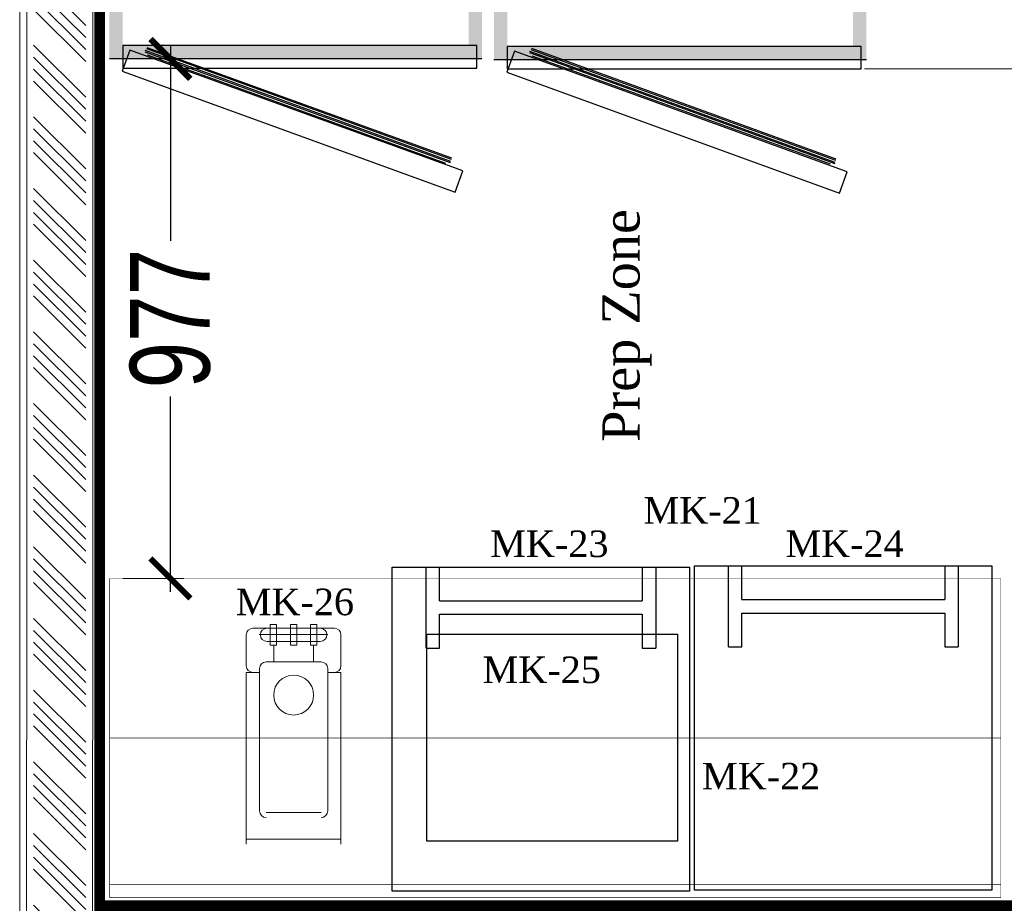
# Model space of a CAD drawing. Header units: millimetres. Extents: x 1277566 to 1493426, y 1039116 to 1145896.
# Tile 23 of 152: x 1308779 to 1310629, y 1135761 to 1137422. Entities that reach past the tile are written whole.
import ezdxf

# ---------------------------------------------------------------- set-up
doc = ezdxf.new("R2010")
doc.units = ezdxf.units.MM
doc.header["$PDMODE"] = 67
doc.linetypes.add('DASHED2', pattern=[0.375, 0.25, -0.125])
for name, color, linetype in [('200', 2, 'Continuous'), ('Equipment Name', 8, 'Continuous'), ('FAINTEQUIP', 253, 'Continuous')]:
    doc.layers.add(name, color=color, linetype=linetype)
for name, color, linetype, lineweight in [('A Equipments', 7, 'Continuous', 5), ('CIVIL WALL HATCH', 7, 'Continuous', 5), ('CKD - Kit Text', 171, 'Continuous', 13), ('CKD Dimensions', 3, 'Continuous', 0), ('CKD Equipments', 252, 'Continuous', 0), ('CKD-Equipement', 252, 'Continuous', 13), ('CKD-Equipements', 252, 'Continuous', 0), ('Comm BCAS Rejected', 1, 'Continuous', 9), ('FRONT COUNTER', 214, 'Continuous', 18), ('PLASTER', 252, 'Continuous', 9), ('tile finish', 32, 'Continuous', 9)]:
    doc.layers.add(name, color=color, linetype=linetype, lineweight=lineweight)
doc.layers.add('Equipment', color=7, linetype='Continuous', lineweight=9, true_color=0xcc6600)
doc.styles.add('CKD_Dimension Text', font='BOOKOS.TTF')
doc.styles.add('ROMANS', font='arial.ttf', dxfattribs={"width": 0.75})
doc.styles.add('style12', font='BOOKOSI.TTF')
doc.styles.add('text', font='GOTHICBI.TTF')
doc.dimstyles.new('1.300', dxfattribs={"dimtxt": 150, "dimasz": 75, "dimexe": 25, "dimexo": 25, "dimgap": 15, "dimtad": 0, "dimdec": 0, "dimdsep": 46, "dimtxsty": 'ROMANS', "dimblk": 'ARCHTICK', "dimcen": 0.09, "dimdle": 25, "dimclrd": 256, "dimclre": 256, "dimclrt": 256, "dimadec": 1, "dimazin": 2, "dimtfac": 1, "dimtdec": 0, "dimtmove": 2, "dimatfit": 3, "dimldrblk": 'OPEN90', "dimfxl": 100, "dimtolj": 1, "dimtzin": 0, "dimlwe": -1, "dimarcsym": 0})
doc.dimstyles.new('CKD 6', dxfattribs={"dimtxt": 90, "dimasz": 75, "dimexe": 0, "dimexo": 6, "dimgap": 7.5, "dimtad": 0, "dimdec": 0, "dimzin": 1, "dimdsep": 46, "dimtxsty": 'text', "dimblk": 'ARCHTICK', "dimcen": 54, "dimdle": 0.0015, "dimclrd": 256, "dimclre": 256, "dimclrt": 256, "dimazin": 0, "dimtfac": 1, "dimtdec": 0, "dimtix": 1, "dimtmove": 0, "dimatfit": 3, "dimfxl": 1, "dimlwd": -1, "dimlwe": -1, "dimarcsym": 0})

# ---------------------------------------------------------------- blocks, each defined once
blk = doc.blocks.new('G$C1CE0169D')
at = {"layer": '200', "color": 6}
for p, q in [((609.6, 558.8), (0, 558.8)), ((0, 558.8), (0, 0)), ((609.6, 0), (609.6, 558.8)), ((609.6, 495.3), (457.2, 495.3)), ((457.2, 469.9), (457.2, 495.3)), ((520.7, 469.9), (457.2, 469.9)), ((520.7, 88.9), (520.7, 469.9)), ((546.1, 88.9), (546.1, 469.9)), ((609.6, 469.9), (546.1, 469.9)), ((457.2, 88.9), (520.7, 88.9)), ((457.2, 63.5), (457.2, 88.9)), ((546.1, 88.9), (609.6, 88.9)), ((457.2, 63.5), (609.6, 63.5)), ((0, 0), (609.6, 0))]:
    blk.add_line(p, q, dxfattribs=at)
blk = doc.blocks.new('_ARCHTICK')
at = {"color": 0, "linetype": 'ByBlock', "const_width": 0.15}
blk.add_lwpolyline([(-0.5, -0.5), (0.5, 0.5)], dxfattribs=at)
blk = doc.blocks.new('*D103')
at = {"layer": 'CKD Dimensions', "transparency": 16777216}
for p, q in [((1310366.7, 1137329.4), (1310961.5, 1137329.4)), ((1310892.5, 1136372.7), (1310961.5, 1136372.7))]:
    blk.add_line(p, q, dxfattribs=at)
at = {"layer": 'CKD Dimensions', "color": 30, "transparency": 16777216}
for p, q in [((1310961.5, 1137329.4), (1310961.5, 1137051.5)), ((1310961.5, 1136372.7), (1310961.5, 1136650.6))]:
    blk.add_line(p, q, dxfattribs=at)
at = {"layer": 'Defpoints', "color": 0, "transparency": 16777216}
for p in [(1310360.7, 1137329.4, 0), (1310886.5, 1136372.7), (1310961.5, 1136372.7)]:
    blk.add_point(p, dxfattribs=at)
at = {"layer": 'CKD Dimensions', "color": 30, "transparency": 16777216, "xscale": 75, "yscale": 75, "zscale": 75}
for p, rotation in [((1310961.5, 1137329.4), 90), ((1310961.5, 1136372.7), 270)]:
    blk.add_blockref('_ARCHTICK', p, dxfattribs=dict(at, rotation=rotation))
at = {"layer": 'CKD Dimensions', "transparency": 16777216, "insert": (1310961.5, 1136851.1), "char_height": 60, "attachment_point": 5, "rotation": 90, "style": 'text'}
blk.add_mtext('957 [3\'-2"]', dxfattribs=at)
blk = doc.blocks.new('*D100')
at = {"layer": 'CKD-Equipements', "lineweight": -2, "transparency": 16777216}
for p, q in [((1309062.2, 1137373.4), (1309062.2, 1136999.3)), ((1309062.2, 1136346.7), (1309062.2, 1136720.8))]:
    blk.add_line(p, q, dxfattribs=at)
at = {"layer": 'CKD-Equipements', "linetype": 'DASHED2', "transparency": 16777216}
for p, q in [((1308972.6, 1137348.4), (1309087.2, 1137348.4)), ((1308973, 1136371.7), (1309087.2, 1136371.7))]:
    blk.add_line(p, q, dxfattribs=at)
at = {"layer": 'Defpoints', "color": 0, "transparency": 16777216}
for p in [(1308947.6, 1137348.4, 0), (1308948, 1136371.7), (1309062.2, 1136371.7)]:
    blk.add_point(p, dxfattribs=at)
at = {"layer": 'CKD-Equipements', "lineweight": -2, "transparency": 16777216, "xscale": 75, "yscale": 75, "zscale": 75}
for p, rotation in [((1309062.2, 1137348.4), 90), ((1309062.2, 1136371.7), 270)]:
    blk.add_blockref('_ARCHTICK', p, dxfattribs=dict(at, rotation=rotation))
at = {"layer": 'CKD-Equipements', "transparency": 16777216, "insert": (1309062.2, 1136860.1), "char_height": 150, "attachment_point": 5, "rotation": 90, "style": 'ROMANS', "bg_fill": 3, "box_fill_scale": 1.1, "bg_fill_color": 256, "bg_fill_true_color": 13158600, "bg_fill_transparency": 0}
blk.add_mtext('\\A1;977', dxfattribs=at)
blk = doc.blocks.new('_Open90')
at = {"color": 0, "linetype": 'ByBlock', "lineweight": -2}
for p, q in [((-0.5, 0.5), (0, 0)), ((0, 0), (-1, 0)), ((0, 0), (-0.5, -0.5))]:
    blk.add_line(p, q, dxfattribs=at)

msp = doc.modelspace()

# ---------------------------------------------------------------- hatches: boundary and pattern name
at = {"layer": 'CIVIL WALL HATCH'}
h = msp.add_hatch(dxfattribs=at)
h.set_pattern_fill('ANSI34', color=256, scale=5, angle=90)
h.set_pattern_definition([(135, (125714.84, -46618.93), (-67.351921, -67.351921), []), (135, (125714.84, -46596.48), (-67.351921, -67.351921), []), (135, (125714.84, -46574.03), (-67.351921, -67.351921), []), (135, (125714.84, -46551.58), (-67.351921, -67.351921), [])])
h.paths.add_polyline_path([(1308903.187, 1138302.9562), (1308903.0164, 1133832.4515), (1308805.0237, 1133832.4515), (1308805.1943, 1138302.9562)])
at = {"layer": 'FAINTEQUIP'}
h = msp.add_hatch(dxfattribs=at)
h.set_pattern_fill('INSUL', color=4, angle=360)
h.set_pattern_definition([(360, (-11163331.253, 2005797.476), (2e-14, 9.525), []), (360, (-11163331.253, 2005800.651), (2e-14, 9.525), [3.175, -3.175]), (360, (-11163331.253, 2005803.826), (2e-14, 9.525), [3.175, -3.175])])
h.paths.add_polyline_path([(1308947.5914, 1137348.388), (1308947.5914, 1138166.388), (1309647.5914, 1138166.388), (1309647.5914, 1137348.388)])
h.paths.add_polyline_path([(1308972.5914, 1137373.388), (1308972.5914, 1138141.388), (1309622.5914, 1138141.388), (1309622.5914, 1137373.388)], flags=16)
h = msp.add_hatch(dxfattribs=at)
h.set_pattern_fill('INSUL', color=4, angle=360)
h.set_pattern_definition([(360, (-11164053.923, 2005799.205), (3e-14, 9.525), []), (360, (-11164053.923, 2005802.38), (3e-14, 9.525), [3.175, -3.175]), (360, (-11164053.923, 2005805.555), (3e-14, 9.525), [3.175, -3.175])])
h.paths.add_polyline_path([(1309670.2606, 1137346.659), (1309670.2606, 1138164.659), (1310370.2606, 1138164.659), (1310370.2606, 1137346.659)])
h.paths.add_polyline_path([(1309695.2606, 1137371.659), (1309695.2606, 1138139.659), (1310345.2606, 1138139.659), (1310345.2606, 1137371.659)], flags=16)

# ---------------------------------------------------------------- linework, layer by layer
msp.add_line((1308929.1907, 1138328.9599), (1308929.0201, 1133806.4478))
at = {"color": 4}
msp.add_lwpolyline([(1309544.2512, 1136266.7129), (1310015.0649, 1136266.7129), (1310015.0649, 1135877.6956), (1309544.2512, 1135877.6956)], close=True, dxfattribs=at)
at = {"layer": 'A Equipments'}
msp.add_circle((1309293.8695, 1136152.5106), 37.5, dxfattribs=at)
at = {"layer": 'CKD-Equipement', "const_width": 1}
msp.add_lwpolyline([(1310622.987, 1135771.717), (1308947.987, 1135771.717), (1308947.987, 1136371.717), (1310622.987, 1136371.717), (1310622.987, 1135771.717), (1310622.987, 1135796.717), (1308947.987, 1135796.717)], dxfattribs=at)
at = {"layer": 'CKD-Equipements', "const_width": 1}
msp.add_lwpolyline([(1308947.987, 1136071.717), (1310622.987, 1136071.717)], dxfattribs=at)
at = {"layer": 'Comm BCAS Rejected'}
msp.add_line((1308779.0201, 1133656.4478), (1308779.0201, 1143710.0341), dxfattribs=at)
at = {"layer": 'Equipment', "lineweight": 5, "ltscale": 25}
for p, q in [((1309370.3695, 1136278.1989), (1309217.3695, 1136278.1989)), ((1309249.9708, 1136285.1989), (1309261.9708, 1136285.1989)), ((1309249.9708, 1136246.1714), (1309249.9708, 1136285.1989)), ((1309261.9708, 1136246.1714), (1309261.9708, 1136285.1989)), ((1309299.8695, 1136285.1989), (1309287.8695, 1136285.1989)), ((1309287.8695, 1136246.1714), (1309287.8695, 1136285.1989)), ((1309299.8695, 1136246.1714), (1309299.8695, 1136285.1989)), ((1309337.7683, 1136285.1989), (1309325.7683, 1136285.1989)), ((1309325.7683, 1136246.1714), (1309325.7683, 1136285.1989)), ((1309337.7683, 1136246.1714), (1309337.7683, 1136285.1989)), ((1309204.8695, 1136207.547), (1309204.8695, 1136265.6989)), ((1309229.3695, 1136266.1989), (1309358.3695, 1136266.1989)), ((1309382.8695, 1136207.547), (1309382.8695, 1136265.6989)), ((1309256.3695, 1136253.1989), (1309243.8695, 1136253.1989)), ((1309261.9708, 1136246.1714), (1309249.9708, 1136246.1714)), ((1309256.3695, 1136253.1989), (1309331.3695, 1136253.1989)), ((1309256.3695, 1136215.0106), (1309256.3695, 1136246.1714)), ((1309287.8695, 1136246.1714), (1309299.8695, 1136246.1714)), ((1309325.7683, 1136246.1714), (1309337.7683, 1136246.1714)), ((1309331.3695, 1136253.1989), (1309343.8695, 1136253.1989)), ((1309331.3695, 1136215.0106), (1309331.3695, 1136246.1714)), ((1309345.3695, 1136215.0106), (1309242.3695, 1136215.0106)), ((1309204.8695, 1135872.1989), (1309204.8695, 1136195.047)), ((1309229.8695, 1136195.047), (1309204.8695, 1136195.047)), ((1309229.8695, 1135934.6989), (1309229.8695, 1136202.5106)), ((1309357.8695, 1136202.5106), (1309357.8695, 1135934.6989)), ((1309357.8695, 1136195.047), (1309382.8695, 1136195.047)), ((1309382.8695, 1136195.047), (1309382.8695, 1135872.1989)), ((1309345.3695, 1135931.6989), (1309242.3695, 1135931.6989)), ((1309382.8695, 1135881.6989), (1309204.8695, 1135881.6989))]:
    msp.add_line(p, q, dxfattribs=at)
for centre, start, end in [((1309217.3695, 1136265.6989), 90, 180), ((1309243.8695, 1136265.6989), 90, 180), ((1309343.8695, 1136265.6989), 0, 90), ((1309370.3695, 1136265.6989), 0, 90), ((1309243.8695, 1136265.6989), 180, 270), ((1309343.8695, 1136265.6989), 270, 0), ((1309217.3695, 1136207.547), 180, 270), ((1309242.3695, 1136202.5106), 90, 180), ((1309345.3695, 1136202.5106), 0, 90), ((1309370.3695, 1136207.547), 270, 0), ((1309242.3695, 1135934.6989), 180, 270), ((1309345.3695, 1135934.6989), 270, 0)]:
    msp.add_arc(centre, 12.5, start, end, dxfattribs=at)
at = {"layer": 'FAINTEQUIP'}
for p, q in [((1309622.5914, 1137373.388, 0), (1308972.5914, 1137373.388, 0)), ((1310345.2606, 1137371.659, 0), (1309695.2606, 1137371.659, 0)), ((1309647.5914, 1137348.388, 0), (1308947.5914, 1137348.388, 0)), ((1310370.2606, 1137346.659, 0), (1309670.2606, 1137346.659, 0))]:
    msp.add_line(p, q, dxfattribs=at)
at = {"layer": 'FAINTEQUIP', "elevation": 0}
for points in [[(1308972.5914, 1137331.1405), (1309637.9891, 1137331.1405), (1309637.9891, 1137373.388), (1308972.5914, 1137373.388)], [(1309695.2606, 1137329.4116), (1310360.6583, 1137329.4116), (1310360.6583, 1137371.659), (1309695.2606, 1137371.659)], [(1308971.6956, 1137325.0185), (1309597.1547, 1137097.9613), (1309611.5711, 1137137.673), (1308986.1119, 1137364.7301)], [(1309694.3648, 1137323.2895), (1310319.824, 1137096.2323), (1310334.2403, 1137135.944), (1309708.7811, 1137363.0012)]]:
    msp.add_lwpolyline(points, close=True, dxfattribs=at)
for points in [[(1309017.9548, 1137369.9313), (1309590.4804, 1137162.0903)], [(1309014.1868, 1137361.9134), (1309588.2274, 1137153.5225)], [(1309588.9843, 1137155.6073), (1309014.9436, 1137363.9983)], [(1309017.1786, 1137367.7933), (1309589.7043, 1137159.9523)], [(1309580.0267, 1137151.8932), (1309019.4324, 1137355.4028)], [(1309736.856, 1137360.1845), (1310310.8966, 1137151.7935)], [(1310311.6535, 1137153.8784), (1309737.6128, 1137362.2693)], [(1309739.8478, 1137366.0643), (1310312.3735, 1137158.2233)], [(1309740.624, 1137368.2024), (1310313.1497, 1137160.3614)], [(1310302.696, 1137150.1642), (1309742.1017, 1137353.6738)]]:
    msp.add_lwpolyline(points, dxfattribs=at)
at = {"layer": 'FRONT COUNTER', "const_width": 20}
msp.add_lwpolyline([(1311801.7418, 1133806.4485), (1311801.8455, 1135756.5107), (1308929.1394, 1135756.9113), (1308929.1677, 1138178.9599), (1315192.6878, 1138178.9599), (1315192.6878, 1133806.4478), (1314491.5934, 1133806.4478), (1314491.5934, 1133911.4478), (1314011.5934, 1133911.4478), (1314011.5934, 1133806.4478), (1311801.7418, 1133806.5653)], dxfattribs=at)
at = {"layer": 'PLASTER'}
msp.add_lwpolyline([(1308916.1888, 1138315.9581), (1308916.0183, 1133819.4496), (1308792.0219, 1133819.4496), (1308792.1925, 1138315.9581)], close=True, dxfattribs=at)
at = {"layer": 'tile finish'}
msp.add_lwpolyline([(1308929.1907, 1138328.9599), (1308929.0201, 1133806.4478), (1308779.0201, 1133806.4478), (1308779.1907, 1138328.9599)], close=True, dxfattribs=at)

# ---------------------------------------------------------------- block references
at = {"layer": 'CKD Equipments', "ltscale": 0.25, "xscale": -1, "rotation": 270}
for p in [(1309479.2888, 1135783.5834), (1310047.5205, 1135785.9644)]:
    msp.add_blockref('G$C1CE0169D', p, dxfattribs=at)

# ---------------------------------------------------------------- texts
at = {"layer": 'CKD - Kit Text', "style": 'style12'}
msp.add_text('Prep Zone', height=70, rotation=90, dxfattribs=at).set_placement((1309944.056, 1136628.5362, -205))
at = {"layer": 'Equipment Name', "char_height": 50, "width": 781.752435, "attachment_point": 1, "style": 'CKD_Dimension Text'}
for s, insert in [('MK-21', (1309951.5126, 1136524.5892)), ('MK-23', (1309663.3384, 1136461.9211)), ('MK-24', (1310218.1222, 1136461.9211)), ('MK-26', (1309185.0428, 1136352.6289)), ('MK-25', (1309648.9927, 1136225.0308)), ('MK-22', (1310061.2497, 1136025.0974))]:
    msp.add_mtext(s, dxfattribs=dict(at, insert=insert))

# ---------------------------------------------------------------- dimensions: what is measured, and where the dimension line sits
at = {"layer": 'CKD Dimensions'}
dim = msp.add_linear_dim(base=(1310961.5499, 1136372.7441), p1=(1310360.6583, 1137329.4116, 0), p2=(1310886.5499, 1136372.7441), angle=90, dimstyle='CKD 6', override={"dimtxt": 60, "dimtxsty": 'text', "dimclrd": 30, "dimtix": 0, "dimatfit": 2}, dxfattribs=at)
dim.commit()
dim.dimension.update_dxf_attribs({"geometry": '*D103', "text_midpoint": (1310961.5499, 1136851.0778)})

# ---------------------------------------------------------------- next in the draw order: dimensions: what is measured, and where the dimension line sits
at = {"layer": 'CKD-Equipements'}
dim = msp.add_linear_dim(base=(1309062.1727, 1136371.717), p1=(1308947.5914, 1137348.388, 0), p2=(1308947.987, 1136371.717), angle=90, dimstyle='1.300', override={"dimfxl": 500, "dimfxlon": 1, "dimtfill": 1, "dimarcsym": 1}, dxfattribs=at)
dim.commit()
dim.dimension.update_dxf_attribs({"geometry": '*D100', "text_midpoint": (1309062.1727, 1136860.0525)})

doc.saveas('drawing.dxf')
